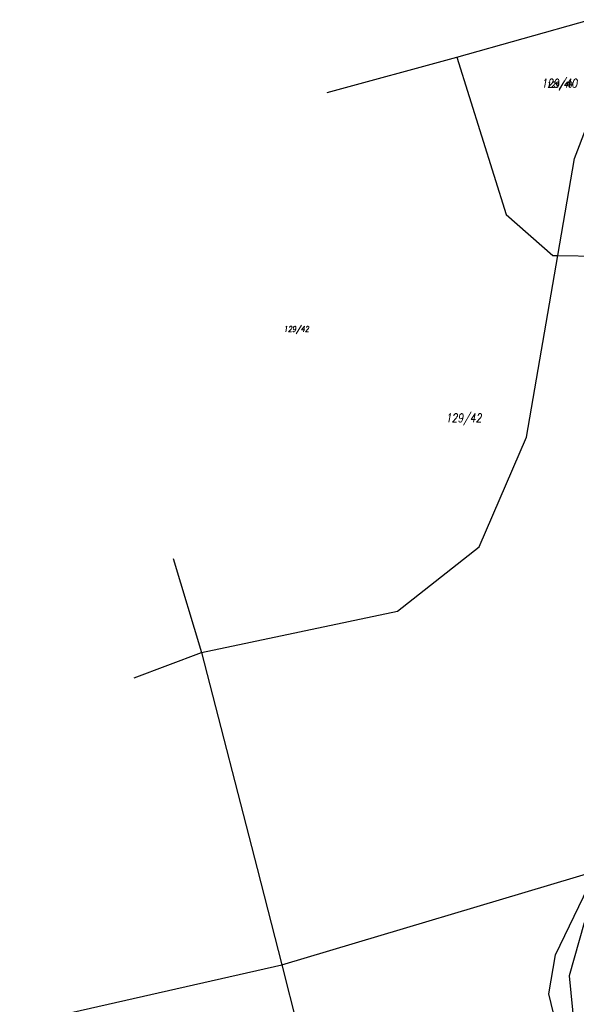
# Model space of a CAD drawing. Header units: feet. Extents: x -783217 to -782936, y -1044805 to -1043930.
# Tile 29 of 81: x -783171 to -783093, y -1044520 to -1044383. Entities that reach past the tile are written whole.
import ezdxf
from ezdxf.enums import TextEntityAlignment as Align

# ---------------------------------------------------------------- set-up
doc = ezdxf.new("R2010")
doc.units = ezdxf.units.FT
doc.header["$MEASUREMENT"] = 0
doc.layers.add('KN_hranice pozemků', color=140, linetype='Continuous', lineweight=30)
for name, color, linetype in [('KN_POZEMKY 500', 140, 'Continuous'), ('KN_čísla pozemků', 140, 'Continuous'), ('S_optický zaměřený', 200, 'SDELSPOJO')]:
    doc.layers.add(name, color=color, linetype=linetype)
doc.styles.add('RomanD', font='romand.shx', dxfattribs={"width": 0.7, "oblique": 10})
doc.linetypes.add('SDELSPOJO', pattern='A,7,-6,[31,civil.shx,S=1,R=0,X=0,Y=0],-6', length=19)

msp = doc.modelspace()

# ---------------------------------------------------------------- linework, layer by layer
at = {"layer": 'KN_hranice pozemků'}
for p, q in [((-783109.4, -1044388.05), (-783090.85, -1044382.81)), ((-783127.556, -1044393), (-783109.4, -1044388.05)), ((-783109.4, -1044388.05), (-783102.52, -1044410.01)), ((-783102.52, -1044410.01), (-783095.98, -1044415.76)), ((-783095.98, -1044415.76), (-783095.32, -1044415.77)), ((-783095.32, -1044415.77), (-783085.66, -1044415.9)), ((-783149.057, -1044458.092), (-783145.13, -1044471.19)), ((-783145.13, -1044471.19), (-783137.35, -1044501.37)), ((-783137.35, -1044501.37), (-783133.91, -1044514.84)), ((-783133.91, -1044514.84), (-783125.03, -1044549.59))]:
    msp.add_line(p, q, dxfattribs=at)
at = {"layer": 'KN_hranice pozemků', "linetype": 'Continuous'}
for p, q in [((-783092.98, -1044402.22), (-783089.66, -1044393.58)), ((-783095.32, -1044415.77), (-783092.98, -1044402.22)), ((-783099.7, -1044441.12), (-783095.32, -1044415.77)), ((-783106.32, -1044456.46), (-783099.7, -1044441.12)), ((-783117.7, -1044465.45), (-783106.32, -1044456.46)), ((-783145.13, -1044471.19), (-783117.7, -1044465.45)), ((-783154.554, -1044474.732), (-783145.13, -1044471.19)), ((-783133.91, -1044514.84), (-783084.27, -1044500.01)), ((-783091.62, -1044508.98), (-783093.71, -1044516.37)), ((-783170.539, -1044523.127), (-783133.91, -1044514.84)), ((-783093.71, -1044516.37), (-783092.85, -1044525.08))]:
    msp.add_line(p, q, dxfattribs=at)
at = {"layer": 'S_optický zaměřený', "ltscale": 0.2, "flags": 128}
msp.add_lwpolyline([(-783134.21, -1044632.63), (-783126.9, -1044630.7), (-783120.03, -1044629.43), (-783119.53, -1044629.27), (-783115.83, -1044626.39), (-783113.32, -1044623.66), (-783105.91, -1044611.59), (-783101.43, -1044602.15), (-783096.31, -1044587.98), (-783089.92, -1044566.85), (-783086.12, -1044554.52), (-783083.93, -1044544.71), (-783085.56, -1044536.16), (-783090.74, -1044529.25), (-783095.32, -1044524.08), (-783096.55, -1044518.88), (-783095.64, -1044513.44), (-783091.08, -1044503.97), (-783087.4, -1044498.42)], dxfattribs=at)

# ---------------------------------------------------------------- texts
at = {"layer": 'KN_POZEMKY 500', "linetype": 'Continuous', "style": 'RomanD', "oblique": 10, "width": 0.8}
for s, p in [('129/40', (-783095.09, -1044392.29)), ('129/42', (-783108.468, -1044439.039))]:
    msp.add_text(s, height=1.2, dxfattribs=at).set_placement(p, align=Align.CENTER)
at = {"layer": 'KN_čísla pozemků', "linetype": 'Continuous', "style": 'RomanD', "oblique": 10, "width": 0.8}
for s, p in [('129/40', (-783095.09, -1044392.29)), ('129/42', (-783131.86, -1044426.42))]:
    msp.add_text(s, height=0.8, dxfattribs=at).set_placement(p, align=Align.CENTER)

doc.saveas('drawing.dxf')
